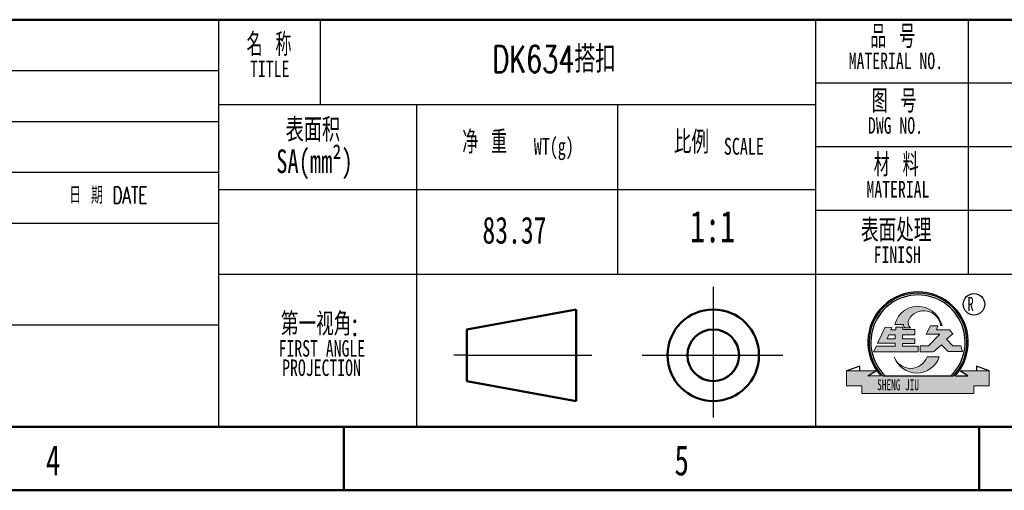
# Model space of a CAD drawing. Header units: millimetres. Extents: x -3 to 297, y 0 to 291.
# Tile 2 of 5: x 172 to 249, y 0 to 37. Entities that reach past the tile are written whole.
import ezdxf

# ---------------------------------------------------------------- set-up
doc = ezdxf.new("R2010")
doc.units = ezdxf.units.MM
for name, color, linetype in [('DIMENSIONS', 5, 'Continuous'), ('SLD-0', 179, 'Continuous'), ('细实线', 151, 'Continuous')]:
    doc.layers.add(name, color=color, linetype=linetype)
doc.layers.add('粗实线', color=7, linetype='Continuous', lineweight=50)
doc.styles.add('SLDTEXTSTYLE0', font='TXT', dxfattribs={"width": 0.7})
doc.styles.add('SLDTEXTSTYLE2', font='TXT', dxfattribs={"width": 0.6333333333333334, "bigfont": 'bigfont'})
doc.styles.add('SLDTEXTSTYLE3', font='TXT', dxfattribs={"width": 0.7, "bigfont": 'bigfont'})
doc.styles.add('SLDTEXTSTYLE4', font='TXT', dxfattribs={"width": 0.6368421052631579})
doc.styles.add('SLDTEXTSTYLE5', font='TXT', dxfattribs={"width": 0.6499999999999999, "bigfont": 'bigfont'})

# ---------------------------------------------------------------- blocks, each defined once
blk = doc.blocks.new('SW_NOTE_0')
at = {"layer": 'SLD-0', "color": 0, "attachment_point": 2}
for s, insert, char_height, style in [('\\M+19569 \\M+18D86', (2.700000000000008, 2.320321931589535), 1.8, 'SLDTEXTSTYLE2'), ('MATERIAL NO.', (2.947500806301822, 0.1557881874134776), 1.3, 'SLDTEXTSTYLE0')]:
    blk.add_mtext(s, dxfattribs=dict(at, insert=insert, char_height=char_height, style=style))
blk = doc.blocks.new('SW_NOTE_7')
at = {"layer": 'SLD-0', "color": 0, "attachment_point": 2}
for s, insert, char_height, style in [('图 \\M+18D86', (2.700000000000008, 2.320321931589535), 1.8, 'SLDTEXTSTYLE2'), ('DWG NO.', (2.812083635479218, 0.1557881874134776), 1.3, 'SLDTEXTSTYLE0')]:
    blk.add_mtext(s, dxfattribs=dict(at, insert=insert, char_height=char_height, style=style))
blk = doc.blocks.new('SW_NOTE_8')
at = {"layer": 'SLD-0', "color": 0, "attachment_point": 2}
for s, insert, char_height, style in [('\\M+18DDE \\M+197BF', (2.700000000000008, 2.320321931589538), 1.8, 'SLDTEXTSTYLE2'), ('MATERIAL', (2.839167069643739, 0.1557881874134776), 1.3, 'SLDTEXTSTYLE0')]:
    blk.add_mtext(s, dxfattribs=dict(at, insert=insert, char_height=char_height, style=style))
blk = doc.blocks.new('SW_NOTE_9')
at = {"layer": 'SLD-0', "color": 0, "attachment_point": 2}
for s, insert, char_height, style in [('\\M+1955C\\M+196CA处\\M+1979D', (4.275000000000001, 2.320321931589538), 1.8, 'SLDTEXTSTYLE3'), ('FINISH', (4.357500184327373, 0.1557881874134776), 1.3, 'SLDTEXTSTYLE0')]:
    blk.add_mtext(s, dxfattribs=dict(at, insert=insert, char_height=char_height, style=style))
blk = doc.blocks.new('SW_NOTE_10')
at = {"layer": 'SLD-0', "color": 0, "attachment_point": 2}
for s, insert, char_height, style in [('\\M+196BC \\M+18FCC', (2.700000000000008, 2.320321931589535), 1.8, 'SLDTEXTSTYLE2'), ('TITLE', (2.757916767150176, 0.1557881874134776), 1.3, 'SLDTEXTSTYLE0')]:
    blk.add_mtext(s, dxfattribs=dict(at, insert=insert, char_height=char_height, style=style))
blk = doc.blocks.new('SW_NOTE_11')
at = {"layer": 'SLD-0', "color": 0, "attachment_point": 2}
for s, insert, char_height, style in [('\\M+194E4\\M+197E1', (2.137499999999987, 2.320321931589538), 1.8, 'SLDTEXTSTYLE3'), ('SCALE', (6.262057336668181, 1.752894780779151), 1.322916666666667, 'SLDTEXTSTYLE0')]:
    blk.add_mtext(s, dxfattribs=dict(at, insert=insert, char_height=char_height, style=style))
blk = doc.blocks.new('SW_NOTE_12')
at = {"layer": 'SLD-0', "color": 0, "attachment_point": 2}
for s, insert, char_height, style in [('净 \\M+18F64', (2.700000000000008, 2.320321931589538), 1.8, 'SLDTEXTSTYLE2'), ('WT(g)', (8.138880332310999, 1.752894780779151), 1.322916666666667, 'SLDTEXTSTYLE0')]:
    blk.add_mtext(s, dxfattribs=dict(at, insert=insert, char_height=char_height, style=style))
blk = doc.blocks.new('SW_NOTE_13')
at = {"layer": 'SLD-0', "color": 0, "char_height": 1.852083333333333, "attachment_point": 2}
for s, insert, style in [('\\M+1955C\\M+196CA积', (3.299023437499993, 2.387460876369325), 'SLDTEXTSTYLE3'), ('SA(mm²)', (3.427211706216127, -0.08198353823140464), 'SLDTEXTSTYLE0')]:
    blk.add_mtext(s, dxfattribs=dict(at, insert=insert, style=style))
blk = doc.blocks.new('SW_NOTE_14')
at = {"layer": 'SLD-0', "color": 0, "attachment_point": 2}
for s, insert, char_height, style in [('\\M+191E6\\M+188EA视\\M+18A70:', (4.837499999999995, 2.320321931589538), 1.8, 'SLDTEXTSTYLE3'), ('FIRST ANGLE', (5.017917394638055, 0.1557881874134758), 1.3, 'SLDTEXTSTYLE0'), ('PROJECTION', (4.990833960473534, -1.364211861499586), 1.3, 'SLDTEXTSTYLE0')]:
    blk.add_mtext(s, dxfattribs=dict(at, insert=insert, char_height=char_height, style=style))

msp = doc.modelspace()

# ---------------------------------------------------------------- hatches: boundary and pattern name
at = {"layer": 'DIMENSIONS'}
h = msp.add_hatch(color=150, dxfattribs=at)
edge = h.paths.add_edge_path(flags=0)
edge.add_arc((242.6917472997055, 11.65230049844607), 3.951690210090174, 317.6040545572, 582.3959454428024)
edge.add_line((239.7734120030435, 8.987872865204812), (238.7407366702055, 8.987872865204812))
edge.add_line((238.7407366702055, 8.987872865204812), (239.3931409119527, 9.382144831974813))
edge.add_line((239.3931409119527, 9.382144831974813), (237.0552639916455, 9.382144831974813))
edge.add_line((237.0552639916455, 9.382144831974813), (237.0552639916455, 8.221232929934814))
edge.add_line((237.0552639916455, 8.221232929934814), (238.2591730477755, 8.221232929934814))
edge.add_line((238.2591730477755, 8.221232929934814), (238.2591730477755, 7.607920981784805))
edge.add_line((238.2591730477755, 7.607920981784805), (247.0957595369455, 7.607920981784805))
edge.add_line((247.0957595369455, 7.607920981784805), (247.0957595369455, 8.221232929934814))
edge.add_line((247.0957595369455, 8.221232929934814), (248.2996685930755, 8.221232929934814))
edge.add_line((248.2996685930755, 8.221232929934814), (248.2996685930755, 9.382144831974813))
edge.add_line((248.2996685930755, 9.382144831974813), (245.984976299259, 9.382144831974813))
edge.add_line((245.984976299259, 9.382144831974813), (246.6141959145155, 8.987872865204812))
edge.add_line((246.6141959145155, 8.987872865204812), (245.6100825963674, 8.987872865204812))
edge = h.paths.add_edge_path(flags=0)
edge.add_arc((242.6917472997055, 11.65230049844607), 3.850000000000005, -43.79332832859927, 223.7933283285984, ccw=False)
edge.add_line((245.4708344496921, 8.987872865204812), (239.9126601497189, 8.987872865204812))
h = msp.add_hatch(color=150, dxfattribs=at)
edge = h.paths.add_edge_path(flags=0)
edge.add_arc((242.4456415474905, 13.18466659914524), 0.541673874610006, 148.869845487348, 229.495332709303)
edge.add_line((242.0938189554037, 12.77280321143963), (242.108643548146, 12.76164525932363))
edge.add_line((242.108643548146, 12.76164525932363), (242.0605603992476, 12.76164525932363))
edge.add_line((242.0605603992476, 12.76164525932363), (241.6516982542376, 12.76164525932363))
edge.add_arc((242.0700721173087, 13.0909678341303), 0.5324378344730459, 186.8058230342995, 218.2080176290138, ccw=False)
edge.add_line((241.541386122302, 13.02787135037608), (240.8730243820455, 13.02787135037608))
edge.add_arc((242.6606844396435, 12.63707563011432), 1.829876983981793, 79.31680352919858, 167.6687101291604, ccw=False)
edge.add_arc((242.6586599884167, 12.48941275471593), 1.975518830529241, 13.58791206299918, 80.05303781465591, ccw=False)
edge.add_line((244.578885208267, 12.95353531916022), (244.4686192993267, 12.95353531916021))
edge.add_arc((243.1347181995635, 12.76849420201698), 1.346674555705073, 7.89776830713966, 148.8698454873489)
h = msp.add_hatch(color=150, dxfattribs=at)
h.paths.add_polyline_path([(239.5036778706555, 11.55864917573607), (240.8956966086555, 11.55864917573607), (240.8956966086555, 11.34434821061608), (239.4160682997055, 11.34434821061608), (239.1824427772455, 10.87678246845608), (242.7160288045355, 10.87678246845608), (242.7160288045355, 11.33460725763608), (241.4700260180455, 11.33460725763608), (241.4700260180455, 11.54890822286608), (242.4434656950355, 11.54890822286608), (242.4434656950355, 11.91906443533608), (241.4602916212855, 11.91906443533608), (241.4602916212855, 12.23077493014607), (242.4532000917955, 12.23077493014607), (242.4532000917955, 12.63015400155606), (241.4894948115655, 12.63015400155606), (241.4894948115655, 12.82281706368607), (240.9432125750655, 12.82281706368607), (240.9432125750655, 12.61786553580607), (240.5451241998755, 12.61786553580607), (240.6230110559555, 12.81127049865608), (240.1169448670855, 12.82497306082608)], flags=0)
h.paths.add_polyline_path([(240.9054310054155, 12.23077493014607), (240.9054310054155, 11.91906443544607), (240.2637073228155, 11.91906443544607), (240.3892374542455, 12.23077493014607)], flags=0)
h = msp.add_hatch(color=150, dxfattribs=at)
edge = h.paths.add_edge_path(flags=0)
edge.add_line((243.5039375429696, 11.35571739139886), (244.3955322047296, 12.27822986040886))
edge.add_line((244.3955322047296, 12.27822986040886), (243.3351404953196, 12.27822986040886))
edge.add_line((243.3351404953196, 12.27822986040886), (243.6679904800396, 12.93954561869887))
edge.add_line((243.6679904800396, 12.93954561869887), (244.2634963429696, 12.93954561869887))
edge.add_line((244.2634963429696, 12.93954561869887), (244.1423208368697, 12.60721990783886))
edge.add_line((244.1423208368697, 12.60721990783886), (245.1766403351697, 12.60721990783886))
edge.add_line((245.1766403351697, 12.60721990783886), (245.4276467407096, 12.29974649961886))
edge.add_line((245.4276467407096, 12.29974649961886), (244.9429447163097, 11.88833841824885))
edge.add_line((244.9429447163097, 11.88833841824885), (245.4352202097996, 11.35242525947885))
edge.add_line((245.4352202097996, 11.35242525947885), (246.0681458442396, 11.35242525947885))
edge.add_line((246.0681458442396, 11.35242525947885), (246.1849936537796, 10.92369473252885))
edge.add_line((246.1849936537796, 10.92369473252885), (245.0554648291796, 10.92369473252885))
edge.add_line((245.0554648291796, 10.92369473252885), (244.5393870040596, 11.43037626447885))
edge.add_line((244.5393870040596, 11.43037626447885), (244.0914704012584, 11.03087736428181))
edge.add_arc((243.825746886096, 11.22264663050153), 0.3276956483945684, 275.7967594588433, 324.18249740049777, ccw=False)
edge.add_line((243.8588441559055, 10.89662667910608), (242.8633743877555, 10.89662667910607))
edge.add_line((242.8633743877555, 10.89662667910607), (242.8633743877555, 11.35571739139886))
edge.add_line((242.8633743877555, 11.35571739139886), (243.5039375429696, 11.35571739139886))
h = msp.add_hatch(color=150, dxfattribs=at)
edge = h.paths.add_edge_path(flags=0)
edge.add_arc((242.5924759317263, 11.093593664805), 1.875331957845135, 199.0843927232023, 341.077299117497)
edge.add_line((244.3664592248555, 10.48543806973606), (243.4032356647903, 10.48543806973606))
edge.add_arc((242.1107986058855, 10.96156325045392), 1.377348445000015, 200.4454479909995, 339.7765395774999, ccw=False)

# ---------------------------------------------------------------- linework, layer by layer
at = {"layer": 'DIMENSIONS', "color": 7}
for p, q in [((187.6299999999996, 37.00000144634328), (187.6299999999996, 5.000001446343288)), ((195.6299999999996, 37.00000144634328), (195.6299999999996, 30.33000144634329)), ((234.6299999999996, 37.00000144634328), (234.6299999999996, 5.00000144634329)), ((246.6299999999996, 37.00000144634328), (246.6299999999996, 16.99000144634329)), ((91.62999999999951, 33.00000144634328), (187.6299999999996, 33.00000144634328)), ((291.9999999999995, 32.00000144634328), (234.6299999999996, 32.00000144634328)), ((187.6299999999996, 30.33000144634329), (234.6299999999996, 30.33000144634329)), ((203.2299999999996, 30.33000144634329), (203.2299999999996, 5.00000144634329)), ((219.0299999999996, 30.33000144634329), (219.0299999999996, 16.99000144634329)), ((91.62999999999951, 29.00000144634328), (187.6299999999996, 29.00000144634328)), ((291.9999999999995, 27.00000144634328), (234.6299999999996, 27.00000144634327)), ((91.62999999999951, 25.00000144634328), (187.6299999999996, 25.00000144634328)), ((187.6299999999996, 23.66000144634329), (234.6299999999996, 23.66000144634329)), ((291.9999999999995, 22.00000144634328), (234.6299999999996, 22.00000144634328)), ((91.62999999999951, 21.00000144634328), (187.6299999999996, 21.00000144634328)), ((187.6299999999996, 16.99000144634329), (291.9999999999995, 16.99000144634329)), ((226.5770169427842, 16.00000144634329), (226.5770169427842, 5.730537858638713)), ((91.62999999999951, 13.00000144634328), (187.6299999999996, 13.00000144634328)), ((207.1809891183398, 10.61763543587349), (217.0290227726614, 10.61763543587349)), ((220.9879283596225, 10.61763543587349), (232.0635831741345, 10.61763543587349))]:
    msp.add_line(p, q, dxfattribs=at)
at = {"layer": 'DIMENSIONS', "color": 150}
for p, q in [((242.0605603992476, 12.76164525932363), (242.108643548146, 12.76164525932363)), ((242.0938189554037, 12.77280321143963), (242.108643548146, 12.76164525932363)), ((238.7407366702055, 8.987872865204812), (239.3931409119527, 9.382144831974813)), ((246.6141959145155, 8.987872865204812), (245.984976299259, 9.382144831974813)), ((239.9126601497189, 8.987872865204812), (245.4708344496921, 8.987872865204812)), ((245.6100825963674, 8.987872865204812), (246.6141959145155, 8.987872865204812))]:
    msp.add_line(p, q, dxfattribs=at)
at = {"layer": 'DIMENSIONS'}
msp.add_line((207.1809891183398, 10.61763543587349), (206.1496584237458, 10.61763543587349), dxfattribs=at)
at = {"layer": 'SLD-0', "linetype": 'Continuous', "lineweight": 50}
msp.add_line((4.999999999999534, 5.00000144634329), (291.9999999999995, 5.00000144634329), dxfattribs=at)
at = {"layer": 'SLD-0', "linetype": 'Continuous'}
for p, q in [((202.9999999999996, 5.00000144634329), (128.9999999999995, 5.00000144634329)), ((241.9999999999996, 5.00000144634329), (202.9999999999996, 5.000001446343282)), ((255.6296635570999, 5.000001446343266), (205.6296635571, 5.000001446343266))]:
    msp.add_line(p, q, dxfattribs=at)
at = {"layer": '粗实线'}
for p, q in [((91.62999999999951, 37.00000144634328), (187.6299999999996, 37.00000144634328)), ((187.6299999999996, 37.00000144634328), (234.6299999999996, 37.00000144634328)), ((234.6299999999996, 37.00000144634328), (291.9999999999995, 37.00000144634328)), ((215.784994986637, 14.21763543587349), (207.1809891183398, 12.64763543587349)), ((215.784994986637, 7.01763543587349), (215.784994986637, 14.21763543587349)), ((207.1809891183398, 12.64763543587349), (207.1809891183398, 8.587635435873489)), ((207.1809891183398, 8.587635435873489), (215.784994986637, 7.01763543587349)), ((-4.666406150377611e-13, 1.446343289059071e-06), (296.9999999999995, 1.446343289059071e-06)), ((49.99999999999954, 1.446343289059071e-06), (296.9999999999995, 1.446343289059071e-06)), ((99.99999999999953, 1.446343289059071e-06), (296.9999999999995, 1.446343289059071e-06)), ((149.9999999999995, 1.446343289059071e-06), (296.9999999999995, 1.446343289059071e-06)), ((199.9999999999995, 1.446343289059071e-06), (296.9999999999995, 1.446343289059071e-06))]:
    msp.add_line(p, q, dxfattribs=at)
at = {"layer": '粗实线', "color": 150, "linetype": 'Continuous', "lineweight": 18}
for p, q in [((240.1169448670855, 12.82497306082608), (239.5036778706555, 11.55864917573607)), ((240.6230110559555, 12.81127049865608), (240.1169448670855, 12.82497306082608)), ((240.5451241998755, 12.61786553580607), (240.6230110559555, 12.81127049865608)), ((240.9432125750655, 12.61786553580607), (240.5451241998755, 12.61786553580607)), ((240.8730243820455, 13.02787135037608), (241.541386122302, 13.02787135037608)), ((240.9432125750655, 12.82281706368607), (240.9432125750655, 12.61786553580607)), ((241.4894948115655, 12.82281706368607), (240.9432125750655, 12.82281706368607)), ((241.4894948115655, 12.63015400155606), (241.4894948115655, 12.82281706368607)), ((242.4532000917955, 12.63015400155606), (241.4894948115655, 12.63015400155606)), ((241.6516982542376, 12.76164525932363), (242.0605603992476, 12.76164525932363)), ((242.4532000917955, 12.23077493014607), (242.4532000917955, 12.63015400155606)), ((243.3351404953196, 12.27822986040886), (243.6679904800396, 12.93954561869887)), ((243.6679904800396, 12.93954561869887), (244.2634963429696, 12.93954561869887)), ((244.2634963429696, 12.93954561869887), (244.1423208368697, 12.60721990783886)), ((244.1423208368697, 12.60721990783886), (245.1766403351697, 12.60721990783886)), ((244.4686192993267, 12.95353531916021), (244.578885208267, 12.95353531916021)), ((245.1766403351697, 12.60721990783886), (245.4276467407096, 12.29974649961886)), ((240.2637073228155, 11.91906443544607), (240.3892374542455, 12.23077493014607)), ((240.2637073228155, 11.91906443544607), (240.9054310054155, 11.91906443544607)), ((240.9054310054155, 12.23077493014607), (240.3892374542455, 12.23077493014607)), ((240.9054310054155, 11.91906443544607), (240.9054310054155, 12.23077493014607)), ((241.4602916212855, 12.23077493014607), (242.4532000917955, 12.23077493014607)), ((241.4602916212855, 11.91906443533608), (241.4602916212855, 12.23077493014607)), ((242.4434656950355, 11.91906443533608), (241.4602916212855, 11.91906443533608)), ((242.4434656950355, 11.54890822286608), (242.4434656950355, 11.91906443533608)), ((244.3955322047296, 12.27822986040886), (243.3351404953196, 12.27822986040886)), ((243.5039375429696, 11.35571739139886), (244.3955322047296, 12.27822986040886)), ((245.4276467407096, 12.29974649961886), (244.9429447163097, 11.88833841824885)), ((244.9429447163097, 11.88833841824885), (245.4352202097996, 11.35242525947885)), ((239.4160682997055, 11.34434821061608), (239.1824427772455, 10.87678246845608)), ((239.1824427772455, 10.87678246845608), (242.7160288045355, 10.87678246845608)), ((240.8956966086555, 11.34434821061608), (239.4160682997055, 11.34434821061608)), ((239.5036778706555, 11.55864917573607), (240.8956966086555, 11.55864917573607)), ((240.8956966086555, 11.55864917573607), (240.8956966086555, 11.34434821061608)), ((241.4700260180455, 11.54890822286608), (242.4434656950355, 11.54890822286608)), ((241.4700260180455, 11.33460725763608), (241.4700260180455, 11.54890822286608)), ((242.7160288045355, 11.33460725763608), (241.4700260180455, 11.33460725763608)), ((242.7160288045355, 10.87678246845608), (242.7160288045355, 11.33460725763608)), ((242.8633743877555, 11.35571739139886), (243.5039375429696, 11.35571739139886)), ((242.8633743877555, 10.89662667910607), (242.8633743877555, 11.35571739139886)), ((243.8588441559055, 10.89662667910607), (242.8633743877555, 10.89662667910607)), ((244.5393870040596, 11.43037626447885), (244.0914704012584, 11.03087736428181)), ((245.0554648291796, 10.92369473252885), (244.5393870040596, 11.43037626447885)), ((246.1849936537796, 10.92369473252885), (245.0554648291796, 10.92369473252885)), ((245.4352202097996, 11.35242525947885), (246.0681458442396, 11.35242525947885)), ((246.0681458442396, 11.35242525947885), (246.1849936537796, 10.92369473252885)), ((244.3664592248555, 10.48543806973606), (243.4032356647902, 10.48543806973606)), ((237.0552639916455, 9.382144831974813), (237.0552639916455, 8.221232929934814)), ((237.0552639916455, 9.382144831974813), (239.3931409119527, 9.382144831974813)), ((248.2996685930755, 9.382144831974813), (245.984976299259, 9.382144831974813)), ((248.2996685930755, 9.382144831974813), (248.2996685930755, 8.221232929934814)), ((238.7407366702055, 8.987872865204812), (239.7734120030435, 8.987872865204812)), ((237.0552639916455, 8.221232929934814), (238.2591730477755, 8.221232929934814)), ((238.2591730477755, 8.221232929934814), (238.2591730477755, 7.607920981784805)), ((247.0957595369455, 8.221232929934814), (247.0957595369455, 7.607920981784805)), ((248.2996685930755, 8.221232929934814), (247.0957595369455, 8.221232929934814)), ((238.2591730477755, 7.607920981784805), (247.0957595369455, 7.607920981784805))]:
    msp.add_line(p, q, dxfattribs=at)
at = {"layer": '粗实线', "color": 7}
for p, q in [((197.5117325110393, 5.00000144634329), (197.5117325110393, 1.446343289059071e-06)), ((247.5117325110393, 5.00000144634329), (247.5117325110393, 1.446343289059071e-06))]:
    msp.add_line(p, q, dxfattribs=at)
at = {"layer": '粗实线'}
for radius in [3.599999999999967, 2.030000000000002]:
    msp.add_circle((226.5770169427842, 10.61763543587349), radius, dxfattribs=at)
at = {"layer": '粗实线', "color": 150, "linetype": 'Continuous', "lineweight": 18}
for centre, radius, start, end in [((242.6606844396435, 12.63707563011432), 1.829876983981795, 79.3168035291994, 167.6687101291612), ((243.1347181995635, 12.76849420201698), 1.346674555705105, 7.897768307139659, 148.869845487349), ((242.6586599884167, 12.48941275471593), 1.975518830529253, 13.58791206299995, 80.05303781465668), ((242.4456415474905, 13.18466659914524), 0.5416738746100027, 148.8698454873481, 229.495332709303), ((242.0700721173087, 13.0909678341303), 0.5324378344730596, 186.8058230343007, 218.2080176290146), ((243.825746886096, 11.22264663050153), 0.3276956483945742, 275.7967594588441, 324.1824974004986), ((242.1107986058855, 10.96156325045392), 1.377348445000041, 200.4454479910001, 339.7765395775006), ((242.5924759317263, 11.093593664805), 1.875331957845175, 199.0843927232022, 341.077299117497)]:
    msp.add_arc(centre, radius, start, end, dxfattribs=at)
at = {"layer": '细实线', "color": 150}
for p, q in [((238.125486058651, 9.76472374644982), (237.0552639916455, 9.382144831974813)), ((238.125486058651, 9.382144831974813), (238.125486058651, 9.76472374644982)), ((248.2996685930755, 9.382144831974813), (247.2886141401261, 9.76472374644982)), ((247.2886141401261, 9.76472374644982), (247.2886141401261, 9.382144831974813))]:
    msp.add_line(p, q, dxfattribs=at)
msp.add_circle((247.0957595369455, 14.62335706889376), 0.8499999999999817, dxfattribs=at)
for radius, start, end in [(3.951690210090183, 317.6040545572, 222.3959454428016), (3.850000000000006, 316.2066716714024, 223.7933283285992), (3.709428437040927, 314.0869138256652, 225.9130861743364)]:
    msp.add_arc((242.6917472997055, 11.65230049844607), radius, start, end, dxfattribs=at)

# ---------------------------------------------------------------- block references
at = {"layer": 'SLD-0'}
for name, p in [('SW_NOTE_0', (238.0017400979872, 34.2572634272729)), ('SW_NOTE_10', (188.9158984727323, 33.62732781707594)), ('SW_NOTE_7', (238.1075790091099, 29.17957452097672)), ('SW_NOTE_13', (191.7696964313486, 26.87938101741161)), ('SW_NOTE_12', (205.88820467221, 25.95539925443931)), ('SW_NOTE_11', (222.7240961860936, 25.95539925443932)), ('SW_NOTE_8', (238.2722202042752, 24.1629943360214)), ('SW_NOTE_9', (236.6997202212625, 19.01914935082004)), ('SW_NOTE_14', (190.7590077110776, 11.65357876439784))]:
    msp.add_blockref(name, p, dxfattribs=at)

# ---------------------------------------------------------------- texts
at = {"layer": 'DIMENSIONS', "color": 7, "attachment_point": 1, "style": 'SLDTEXTSTYLE0'}
for s, insert, char_height in [('1:1', (224.7382912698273, 21.99154760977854), 2.5), ('4', (174.0615932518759, 3.552949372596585), 2.38125), ('5', (223.5284982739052, 3.552949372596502), 2.38125)]:
    msp.add_mtext(s, dxfattribs=dict(at, insert=insert, char_height=char_height))
at = {"layer": 'SLD-0'}
for s, insert, char_height, attachment_point, style in [('DK634\\M+1938B\\M+19D4A', (214.0479754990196, 34.95713059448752), 2.116666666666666, 2, 'SLDTEXTSTYLE3'), ('\\M+193FA \\M+18AFA DATE', (178.9640993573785, 23.85951328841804), 1.322916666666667, 2, 'SLDTEXTSTYLE5'), ('83.37', (210.9336015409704, 21.5112323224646), 2.116666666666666, 2, 'SLDTEXTSTYLE0'), ('2.\\M+18167\\M+181E3\\M+18168为适\\M+19770\\M+18CF6\\M+18DB7\\M+18C6E\\M+197F1标记\\M+181473.\\M+196A2\\M+1928D\\M+18A70\\M+19378\\M+18CF6\\M+18DB7\\M+18146\\M+1817D1\\M+1818B', (54.67879449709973, 7.325758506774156), 1.058333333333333, 1, 'SLDTEXTSTYLE3')]:
    msp.add_mtext(s, dxfattribs=dict(at, insert=insert, char_height=char_height, attachment_point=attachment_point, style=style))
at = {"layer": '粗实线', "color": 150, "insert": (246.5929240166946, 15.21031884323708), "char_height": 1.12029221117, "attachment_point": 1, "style": 'SLDTEXTSTYLE4'}
msp.add_mtext('R', dxfattribs=at)
at = {"layer": '粗实线', "color": 254, "insert": (239.4762035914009, 8.716787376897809), "char_height": 0.8448, "attachment_point": 1, "style": 'SLDTEXTSTYLE4'}
msp.add_mtext('SHENG JIU', dxfattribs=at)

doc.saveas('drawing.dxf')
